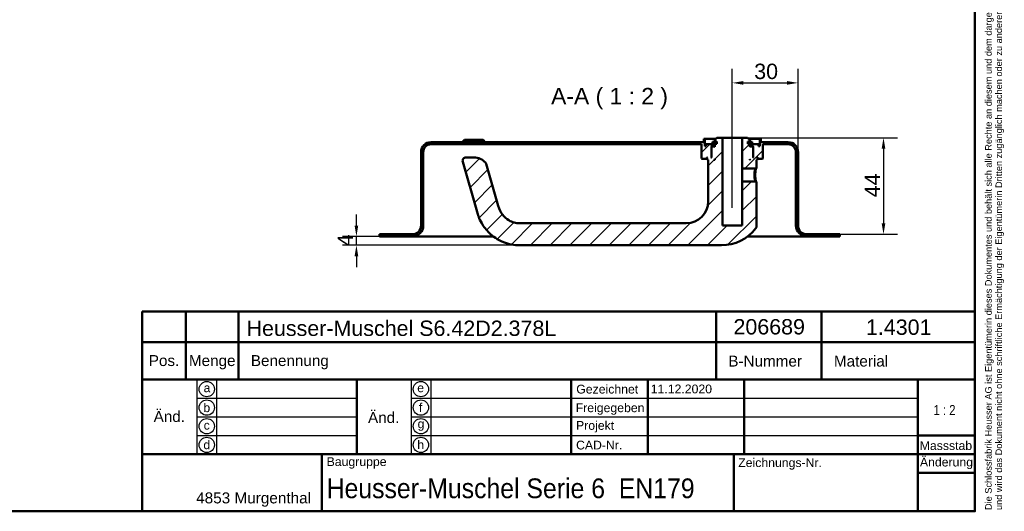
# Model space of a CAD drawing. Header units: millimetres. Extents: x 20 to 833, y 20 to 574.
# Tile 3 of 4: x 384 to 833, y 20 to 244. Entities that reach past the tile are written whole.
import ezdxf
from ezdxf.enums import TextEntityAlignment as Align

# ---------------------------------------------------------------- set-up
doc = ezdxf.new("R2010")
doc.units = ezdxf.units.MM
doc.header["$LTSCALE"] = 2
for name, color, linetype, lineweight in [('Bemaßungen(DIN)', 7, 'Continuous', 25), ('Mittellinie(DIN)', 7, 'Continuous', 25), ('Sichtbare Kanten(DIN)', 7, 'Continuous', 50), ('Skizziergeometrie(DIN)', 7, 'Continuous', 50), ('Skizzierlinie(DIN)', 7, 'Continuous', 25), ('Symbole(DIN)', 7, 'Continuous', 25)]:
    doc.layers.add(name, color=color, linetype=linetype, lineweight=lineweight)
doc.layers.add('Schraffur', color=179, linetype='Continuous', lineweight=9, true_color=0x1e1e47)
doc.styles.add('Aktuell-DIN', font='arial.ttf')
doc.styles.add('Aktuell-DINGroßer Text', font='arial.ttf')
doc.styles.add('STANDARD-DIN~0', font='arial.ttf')
doc.styles.add('Textstil10', font='arial.ttf')
doc.styles.add('Textstil41', font='arial.ttf', dxfattribs={"width": 0.8})
doc.styles.add('Textstil83', font='arial.ttf', dxfattribs={"width": 0.8})
doc.dimstyles.new('CAD-LAN', dxfattribs={"dimscale": 2, "dimtxt": 3.5, "dimasz": 2.5, "dimexe": 3.175, "dimexo": 0, "dimgap": 0.8, "dimtad": 1, "dimrnd": 1e-08, "dimtxsty": 'STANDARD-DIN~0', "dimcen": 0.09, "dimdle": 10, "dimclrd": 250, "dimclre": 250, "dimclrt": 250, "dimadec": 0, "dimazin": 2, "dimtfac": 1, "dimtmove": 0, "dimatfit": 3, "dimfxl": 1, "dimtolj": 1, "dimtzin": 0, "dimlwd": 25, "dimlwe": 25, "dimarcsym": 0})

# ---------------------------------------------------------------- blocks, each defined once
blk = doc.blocks.new('Ränder Standardrahmen')
at = {"layer": 'Skizziergeometrie(DIN)', "flags": 128}
blk.add_lwpolyline([(10, 10), (10, 287), (410, 287), (410, 10), (10, 10)], dxfattribs=at)
blk = doc.blocks.new('Schriftfelder Heusser')
at = {"layer": 'Skizziergeometrie(DIN)'}
for p, q in [((101, 229.92), (101, 236.92)), ((101, 236.92), (291, 236.92)), ((111, 229.92), (111, 236.92)), ((123, 229.92), (123, 236.92)), ((232, 229.92), (232, 236.92)), ((256, 229.92), (256, 236.92)), ((291, 236.92), (291, 229.92)), ((101, 191.42), (101, 229.92)), ((101, 229.92), (291, 229.92)), ((111, 229.92), (111, 221.42)), ((123, 229.92), (123, 221.42)), ((232, 229.92), (232, 221.42)), ((256, 229.92), (256, 221.42)), ((291, 229.92), (291, 191.42)), ((101, 221.42), (291, 221.42)), ((150, 221.42), (150, 204.42)), ((198.85, 221.42), (198.85, 204.42)), ((216.35, 221.42), (216.35, 204.42)), ((238.35, 221.42), (238.35, 204.42)), ((278, 221.42), (278, 191.42)), ((278, 208.67), (291, 208.67)), ((101, 204.42), (291, 204.42)), ((142, 204.42), (142, 191.42)), ((236, 204.42), (236, 191.42)), ((278, 200.17), (291, 200.17)), ((291, 191.42), (101, 191.42))]:
    blk.add_line(p, q, dxfattribs=at)
at = {"layer": 'Skizzierlinie(DIN)'}
for p, q in [((113.5, 221.42), (113.5, 204.42)), ((118, 221.42), (118, 204.42)), ((162.35, 221.42), (162.35, 204.42)), ((166.85, 221.42), (166.85, 204.42)), ((113.5, 217.17), (150, 217.17)), ((162.35, 217.17), (278, 217.17)), ((113.5, 212.92), (150, 212.92)), ((162.35, 212.92), (278, 212.92)), ((113.5, 208.67), (150, 208.67)), ((162.35, 208.67), (278, 208.67))]:
    blk.add_line(p, q, dxfattribs=at)
for centre in [(115.75, 219.25), (164.6, 219.25), (115.75, 215.04), (164.6, 215.04), (115.75, 210.79), (164.6, 210.79), (115.75, 206.54), (164.6, 206.54)]:
    blk.add_circle(centre, 1.75, dxfattribs=at)
at = {"layer": 'Symbole(DIN)', "color": 7, "insert": (293.33, 191.7), "char_height": 1.5, "width": 182.3003, "attachment_point": 1, "rotation": 90, "line_spacing_factor": 0.944221, "style": 'Aktuell-DIN'}
blk.add_mtext('\\fArial|b0|i0;\\H1.5000;Die Schlossfabrik Heusser AG ist Eigentümerin dieses Dokumentes und behält sich alle Rechte an diesem und dem dargestellten Gegenstand vor. Der Empfänger anerkennt diese Rechte\\Pund wird das Dokument nicht ohne schriftliche Ermächtigung der Eigentümerin Dritten zugänglich machen oder zu anderen Zwecken verwenden, zu dem es ihm übergeben worden ist.\\P ', dxfattribs=at)
at = {"layer": 'Symbole(DIN)', "color": 179, "true_color": 0x262659, "style": 'Aktuell-DIN'}
for s, insert, char_height, attachment_point in [('Pos.', (106, 227), 2.489, 2), ('Menge', (117, 227), 2.489, 2), ('Benennung', (125.81, 225.38), 2.489, 4), ('B-Nummer', (234.74, 225.62), 2.489, 4), ('Material', (265.02, 225.62), 2.489, 5), ('\\fArial|b0|i0;Gezeichnet', (200.05, 219.23), 2, 4), ('\\fArial|b0|i0;a', (115.81, 219.53), 2, 5), ('\\fArial|b0|i0;e', (164.54, 219.53), 2, 5), ('\\fArial|b0|i0;b', (115.75, 215), 2, 5), ('\\fArial|b0|i0;f', (164.55, 215.06), 2, 5), ('\\fArial|b0|i0;Freigegeben', (199.92, 216), 2, 1), ('\\fArial|b0|i0;c', (115.75, 211.01), 2, 5), ('\\fArial|b0|i0;g', (164.63, 211.05), 2, 5), ('\\fArial|b0|i0;Projekt', (200, 211.98), 2, 1), ('\\fArial|b0|i0;d', (115.76, 206.55), 2, 5), ('\\fArial|b0|i0;h', (164.55, 206.57), 2, 5), ('\\fArial|b0|i0;CAD-Nr.', (200, 207.5), 2, 1), ('\\fArial|b0|i0;\\H2.0000;Massstab', (284.39, 206.37), 2, 5), ('\\fArial|b0|i0;\\H2.0000;Baugruppe', (143.1, 203.73), 2, 1), ('\\fArial|b0|i0;Zeichnungs-Nr.', (237, 203.5), 2, 1), ('\\fArial|b0|i0;\\H2.5000;4853 Murgenthal', (113.33, 192.46), 2.5, 7)]:
    blk.add_mtext(s, dxfattribs=dict(at, insert=insert, char_height=char_height, attachment_point=attachment_point))
at = {"layer": 'Symbole(DIN)', "color": 179, "true_color": 0x262659, "attachment_point": 5, "style": 'Aktuell-DIN'}
for s, insert, char_height, width in [('Änd.', (107.21, 213), 2.489, 12.3494), ('Änd.', (156.12, 212.76), 2.489, 12.3494), ('\\fArial|b0|i0;Änderung', (284.51, 202.33), 2, 12.1143)]:
    blk.add_mtext(s, dxfattribs=dict(at, insert=insert, char_height=char_height, width=width))
at = {"layer": 'Symbole(DIN)', "color": 7, "insert": (143.1, 196.62), "char_height": 4.5, "width": 90.18, "attachment_point": 4, "style": 'Aktuell-DIN'}
blk.add_mtext('\\fArial|b0|i0;\\W0.90;\\H4.5000;Heusser-Muschel Serie 6  EN179', dxfattribs=at)
at = {"layer": 'Symbole(DIN)', "color": 179, "true_color": 0x262659, "style": 'Textstil10'}
blk.add_attdef('ERSTELLUNGSDATUM_001', (217.04, 218.29), '', height=2, dxfattribs=at)
at = {"layer": 'Symbole(DIN)', "color": 179, "true_color": 0x262659}
for tag, height, style, p in [('AUTOR', 2.49, 'Aktuell-DIN', (240.03, 219.26)), ('KONTROLLDATUM', 2, 'Textstil10', (217.42, 215.04)), ('KONTROLLIERT_VON', 2, 'Textstil10', (239.98, 215.05))]:
    blk.add_attdef(tag, text='', height=height, dxfattribs=dict(at, style=style)).set_placement(p, align=Align.MIDDLE_LEFT)
at = {"layer": 'Symbole(DIN)', "color": 7, "style": 'Textstil83', "width": 0.8}
blk.add_attdef('Anfänglicher_Ansichtsmaßstab_001', (281.57, 213.34), '', height=2.3, dxfattribs=at)
at = {"layer": 'Symbole(DIN)', "color": 179, "true_color": 0x262659, "style": 'Textstil10'}
blk.add_attdef('PROJEKT', text='', height=2, dxfattribs=at).set_placement((217.77, 209.72), align=Align.BOTTOM_LEFT)
at = {"layer": 'Symbole(DIN)', "color": 7, "style": 'Textstil41', "width": 0.8}
blk.add_attdef('STATUS', text='', height=5, dxfattribs=at).set_placement((284.53, 195.86), align=Align.MIDDLE_CENTER)
blk = doc.blocks.new('*D22')
at = {"layer": 'Bemaßungen(DIN)', "color": 250, "linetype": 'Continuous', "lineweight": 25, "true_color": 0x3f3f3f, "transparency": 16777216}
for p, q in [((709.29, 195.22), (709.29, 221.57)), ((739.29, 183.72), (739.29, 221.57)), ((714.29, 215.22), (734.29, 215.22))]:
    blk.add_line(p, q, dxfattribs=at)
at = {"layer": 'Bemaßungen(DIN)', "color": 250, "linetype": 'Continuous', "true_color": 0x3f3f3f, "transparency": 16777216}
for points in [[(714.29, 216.05), (714.29, 214.38), (709.29, 215.22)], [(734.29, 216.05), (734.29, 214.38), (739.29, 215.22)]]:
    blk.add_solid(points, dxfattribs=at)
at = {"layer": 'Defpoints', "color": 0, "linetype": 'Continuous', "transparency": 16777216}
for p in [(739.29, 215.22), (709.29, 195.22), (739.29, 183.72)]:
    blk.add_point(p, dxfattribs=at)
at = {"layer": 'Bemaßungen(DIN)', "color": 250, "linetype": 'Continuous', "lineweight": 25, "true_color": 0x3f3f3f, "transparency": 16777216, "insert": (719.29, 223.97), "char_height": 7, "attachment_point": 1, "style": 'STANDARD-DIN~0'}
blk.add_mtext('\\A1;30', dxfattribs=at)
blk = doc.blocks.new('*D23')
at = {"layer": 'Bemaßungen(DIN)', "color": 250, "linetype": 'Continuous', "lineweight": 25, "true_color": 0x3f3f3f, "transparency": 16777216}
for p, q in [((716.29, 190.22), (784.64, 190.22)), ((778.29, 185.22), (778.29, 151.22)), ((758.29, 146.22), (784.64, 146.22))]:
    blk.add_line(p, q, dxfattribs=at)
at = {"layer": 'Bemaßungen(DIN)', "color": 250, "linetype": 'Continuous', "true_color": 0x3f3f3f, "transparency": 16777216}
for points in [[(777.46, 185.22), (779.13, 185.22), (778.29, 190.22)], [(777.46, 151.22), (779.13, 151.22), (778.29, 146.22)]]:
    blk.add_solid(points, dxfattribs=at)
at = {"layer": 'Defpoints', "color": 0, "linetype": 'Continuous', "transparency": 16777216}
for p in [(716.29, 190.22), (758.29, 146.22), (778.29, 146.22)]:
    blk.add_point(p, dxfattribs=at)
at = {"layer": 'Bemaßungen(DIN)', "color": 250, "linetype": 'Continuous', "lineweight": 25, "true_color": 0x3f3f3f, "transparency": 16777216, "insert": (769.69, 163.08), "char_height": 7, "attachment_point": 1, "rotation": 90, "style": 'STANDARD-DIN~0'}
blk.add_mtext('\\A1;44', dxfattribs=at)
blk = doc.blocks.new('*D24')
at = {"layer": 'Bemaßungen(DIN)', "color": 250, "linetype": 'Continuous', "lineweight": 25, "true_color": 0x3f3f3f, "transparency": 16777216}
for p, q in [((537.78, 150.22), (537.78, 155.22)), ((548.29, 145.22), (531.43, 145.22)), ((537.78, 141.22), (537.78, 145.22)), ((612.29, 141.22), (531.43, 141.22)), ((537.78, 136.22), (537.78, 131.22))]:
    blk.add_line(p, q, dxfattribs=at)
at = {"layer": 'Bemaßungen(DIN)', "color": 250, "linetype": 'Continuous', "true_color": 0x3f3f3f, "transparency": 16777216}
for points in [[(536.95, 150.22), (538.62, 150.22), (537.78, 145.22)], [(536.95, 136.22), (538.62, 136.22), (537.78, 141.22)]]:
    blk.add_solid(points, dxfattribs=at)
at = {"layer": 'Defpoints', "color": 0, "linetype": 'Continuous', "transparency": 16777216}
for p in [(537.78, 145.22), (548.29, 145.22), (612.29, 141.22)]:
    blk.add_point(p, dxfattribs=at)
at = {"layer": 'Bemaßungen(DIN)', "color": 250, "linetype": 'Continuous', "lineweight": 25, "true_color": 0x3f3f3f, "transparency": 16777216, "insert": (529.18, 140.79), "char_height": 7, "attachment_point": 1, "rotation": 90, "style": 'STANDARD-DIN~0'}
blk.add_mtext('\\A1;4', dxfattribs=at)

msp = doc.modelspace()

# ---------------------------------------------------------------- hatches: boundary and pattern name
at = {"layer": 'Schraffur'}
h = msp.add_hatch(dxfattribs=at)
h.set_pattern_fill('ANSI31', color=256, scale=50.8, style=0)
h.set_pattern_definition([(45, (0, 0), (-4.49013, 4.49013), [])])
edge = h.paths.add_edge_path()
edge.add_spline(control_points=[(719.921, 176.215), (719.983, 176.275), (720.045, 176.335), (720.169, 176.455), (720.231, 176.516), (720.294, 176.576)], knot_values=[-0.0518077, -0.0518077, -0.0518077, -0.0518077, -0.0259867, -0.0259867, 0, 0, 0, 0], degree=3, periodic=0)
edge.add_line((720.294, 176.576), (720.294, 180.215))
edge.add_line((720.294, 180.215), (720.594, 180.215))
edge.add_line((720.594, 180.215), (720.794, 180.415))
edge.add_line((720.794, 180.415), (720.794, 181.015))
edge.add_line((720.794, 181.015), (720.594, 181.215))
edge.add_line((720.594, 181.215), (720.894, 181.215))
edge.add_line((720.894, 181.215), (720.894, 180.715))
edge.add_line((720.894, 180.715), (720.994, 180.615))
edge.add_line((720.994, 180.615), (723.094, 180.615))
edge.add_line((723.094, 180.615), (723.294, 180.815))
edge.add_line((723.294, 180.815), (723.294, 187.215))
edge.add_line((723.294, 187.215), (734.794, 187.215))
edge.add_ellipse((734.794, 183.715), major_axis=(0, 3.5), ratio=1, start_angle=270, end_angle=360, ccw=False)
edge.add_line((738.294, 183.715), (738.294, 150.215))
edge.add_ellipse((743.294, 150.215), major_axis=(-5, 0), ratio=1, start_angle=0, end_angle=90)
edge.add_line((743.294, 145.215), (758.294, 145.215))
edge.add_line((758.294, 145.215), (758.294, 146.215))
edge.add_line((758.294, 146.215), (743.294, 146.215))
edge.add_ellipse((743.294, 150.215), major_axis=(0, -4), ratio=1, start_angle=270, end_angle=360, ccw=False)
edge.add_line((739.294, 150.215), (739.294, 183.715))
edge.add_ellipse((734.794, 183.715), major_axis=(4.5, 0), ratio=1, start_angle=0, end_angle=90)
edge.add_line((734.794, 188.215), (722.294, 188.215))
edge.add_line((722.294, 188.215), (722.294, 189.715))
edge.add_line((722.294, 189.715), (721.794, 189.715))
edge.add_line((721.794, 189.715), (721.794, 186.415))
edge.add_line((721.794, 186.415), (721.294, 186.415))
edge.add_line((721.294, 186.415), (721.294, 187.215))
edge.add_line((721.294, 187.215), (718.294, 187.215))
edge.add_line((718.294, 187.215), (718.294, 186.415))
edge.add_line((718.294, 186.415), (719.044, 186.415))
edge.add_line((719.044, 186.415), (718.844, 186.215))
edge.add_line((718.844, 186.215), (718.844, 181.415))
edge.add_line((718.844, 181.415), (719.044, 181.215))
edge.add_line((719.044, 181.215), (718.794, 181.215))
edge.add_line((718.794, 181.215), (718.794, 186.015))
edge.add_line((718.794, 186.015), (718.594, 186.215))
edge.add_line((718.594, 186.215), (717.494, 186.215))
edge.add_line((717.494, 186.215), (717.294, 186.015))
edge.add_line((717.294, 186.015), (717.294, 187.415))
edge.add_line((717.294, 187.415), (718.31, 187.415))
edge.add_line((718.31, 187.415), (718.31, 188.315))
edge.add_line((718.31, 188.315), (716.808, 188.315))
edge.add_line((716.808, 188.315), (716.808, 187.415))
edge.add_line((716.808, 187.415), (716.394, 187.415))
edge.add_line((716.394, 187.415), (716.394, 188.515))
edge.add_line((716.394, 188.515), (717.294, 188.515))
edge.add_line((717.294, 188.515), (717.294, 189.215))
edge.add_line((717.294, 189.215), (716.294, 190.215))
edge.add_line((716.294, 190.215), (713.794, 190.215))
edge.add_line((713.794, 190.215), (713.794, 176.215))
edge.add_line((713.794, 176.215), (719.921, 176.215))
h.paths.add_polyline_path([(717.494, 180.215), (717.294, 180.215), (717.294, 180.415)], flags=0)
edge = h.paths.add_edge_path()
edge.add_spline(control_points=[(720.294, 169.854), (720.232, 169.915), (720.17, 169.975), (720.046, 170.095), (719.984, 170.155), (719.922, 170.215)], knot_values=[-0.0519752, -0.0519752, -0.0519752, -0.0519752, -0.0259876, -0.0259876, -0.0001735, -0.0001735, -0.0001735, -0.0001735], degree=3, periodic=0)
edge.add_line((719.922, 170.215), (713.794, 170.215))
edge.add_line((713.794, 170.215), (713.794, 150.215))
edge.add_line((713.794, 150.215), (704.794, 150.215))
edge.add_line((704.794, 150.215), (704.794, 190.215))
edge.add_line((704.794, 190.215), (702.294, 190.215))
edge.add_line((702.294, 190.215), (701.294, 189.215))
edge.add_line((701.294, 189.215), (701.294, 188.515))
edge.add_line((701.294, 188.515), (702.194, 188.515))
edge.add_line((702.194, 188.515), (702.194, 187.415))
edge.add_line((702.194, 187.415), (701.78, 187.415))
edge.add_line((701.78, 187.415), (701.78, 188.315))
edge.add_line((701.78, 188.315), (700.277, 188.315))
edge.add_line((700.277, 188.315), (700.277, 187.415))
edge.add_line((700.277, 187.415), (701.294, 187.415))
edge.add_line((701.294, 187.415), (701.294, 186.015))
edge.add_line((701.294, 186.015), (701.094, 186.215))
edge.add_line((701.094, 186.215), (699.994, 186.215))
edge.add_line((699.994, 186.215), (699.794, 186.015))
edge.add_line((699.794, 186.015), (699.794, 181.215))
edge.add_line((699.794, 181.215), (699.544, 181.215))
edge.add_line((699.544, 181.215), (699.744, 181.415))
edge.add_line((699.744, 181.415), (699.744, 186.215))
edge.add_line((699.744, 186.215), (699.544, 186.415))
edge.add_line((699.544, 186.415), (700.294, 186.415))
edge.add_line((700.294, 186.415), (700.294, 187.215))
edge.add_line((700.294, 187.215), (697.294, 187.215))
edge.add_line((697.294, 187.215), (697.294, 186.415))
edge.add_line((697.294, 186.415), (696.794, 186.415))
edge.add_line((696.794, 186.415), (696.794, 189.715))
edge.add_line((696.794, 189.715), (696.294, 189.715))
edge.add_line((696.294, 189.715), (696.294, 188.215))
edge.add_line((696.294, 188.215), (571.794, 188.215))
edge.add_ellipse((571.794, 183.715), major_axis=(0, 4.5), ratio=1, start_angle=0, end_angle=90)
edge.add_line((567.294, 183.715), (567.294, 150.215))
edge.add_ellipse((563.294, 150.215), major_axis=(4, 0), ratio=1, start_angle=270, end_angle=360, ccw=False)
edge.add_line((563.294, 146.215), (548.294, 146.215))
edge.add_line((548.294, 146.215), (548.294, 145.215))
edge.add_line((548.294, 145.215), (563.294, 145.215))
edge.add_ellipse((563.294, 150.215), major_axis=(0, -5), ratio=1, start_angle=0, end_angle=90)
edge.add_line((568.294, 150.215), (568.294, 183.715))
edge.add_ellipse((571.794, 183.715), major_axis=(-3.5, 0), ratio=1, start_angle=270, end_angle=360, ccw=False)
edge.add_line((571.794, 187.215), (695.294, 187.215))
edge.add_line((695.294, 187.215), (695.294, 180.815))
edge.add_line((695.294, 180.815), (695.494, 180.615))
edge.add_line((695.494, 180.615), (697.594, 180.615))
edge.add_line((697.594, 180.615), (697.694, 180.715))
edge.add_line((697.694, 180.715), (697.694, 181.215))
edge.add_line((697.694, 181.215), (697.994, 181.215))
edge.add_line((697.994, 181.215), (697.794, 181.015))
edge.add_line((697.794, 181.015), (697.794, 180.415))
edge.add_line((697.794, 180.415), (697.994, 180.215))
edge.add_line((697.994, 180.215), (698.294, 180.215))
edge.add_line((698.294, 180.215), (698.294, 161.215))
edge.add_ellipse((688.294, 161.215), major_axis=(10, 0), ratio=1, start_angle=270, end_angle=360, ccw=False)
edge.add_line((688.294, 151.215), (612.294, 151.215))
edge.add_spline(control_points=[(612.294, 151.215), (611.432, 151.215), (610.566, 151.336), (608.892, 151.798), (608.093, 152.142), (606.215, 153.253), (605.205, 154.146), (603.692, 156.112), (603.003, 157.336), (602.468, 159.204)], knot_values=[-2.1009717, -2.1009717, -2.1009717, -2.1009717, -1.6733657, -1.6733657, -1.2398076, -1.2398076, -0.5829242, -0.5829242, 0, 0, 0, 0], degree=3, periodic=0)
edge.add_line((602.468, 159.204), (596.995, 178.287))
edge.add_ellipse((595.554, 177.874), major_axis=(1.442, 0.413), ratio=1, start_angle=0, end_angle=25.69736)
edge.add_ellipse((591.447, 174.215), major_axis=(5.227, 4.656), ratio=1, start_angle=0, end_angle=48.30264)
edge.add_line((591.447, 181.215), (587.743, 181.215))
edge.add_ellipse((587.743, 179.715), major_axis=(0, 1.5), ratio=1, start_angle=0, end_angle=106)
edge.add_line((586.302, 179.302), (592.855, 156.447))
edge.add_spline(control_points=[(592.855, 156.447), (593.27, 154.998), (593.744, 153.367), (595.86, 149.675), (597.007, 148.189), (600.014, 145.256), (602.182, 143.718), (607.236, 141.708), (609.763, 141.215), (612.294, 141.215)], knot_values=[-3.2195873, -3.2195873, -3.2195873, -3.2195873, -2.3255897, -2.3255897, -1.6318508, -1.6318508, -0.759149, -0.759149, 0, 0, 0, 0], degree=3, periodic=0)
edge.add_line((612.294, 141.215), (704.294, 141.215))
edge.add_ellipse((704.294, 161.215), major_axis=(0, -20), ratio=1, start_angle=0, end_angle=52.14321)
edge.add_spline(control_points=[(720.085, 148.941), (720.161, 149.041), (720.22, 149.155), (720.282, 149.367), (720.295, 149.461), (720.294, 149.555)], knot_values=[-0.0660784, -0.0660784, -0.0660784, -0.0660784, -0.028313, -0.028313, 0, 0, 0, 0], degree=3, periodic=0)
edge.add_line((720.294, 149.555), (720.294, 169.855))
h.paths.add_polyline_path([(701.294, 180.215), (701.094, 180.215), (701.294, 180.415)], flags=0)

# ---------------------------------------------------------------- linework, layer by layer
at = {"layer": 'Mittellinie(DIN)', "linetype": 'Continuous'}
msp.add_line((709.294, 158.215), (709.294, 195.215), dxfattribs=at)
at = {"layer": 'Sichtbare Kanten(DIN)'}
for p, q in [((587.044, 189.215), (586.044, 188.215)), ((587.044, 189.215), (595.544, 189.215)), ((595.544, 189.215), (596.544, 188.215)), ((696.794, 189.715), (696.294, 189.715)), ((696.294, 189.715), (696.294, 188.215)), ((696.794, 186.415), (696.794, 189.715)), ((696.794, 189.715), (701.794, 189.715)), ((702.294, 190.215), (701.294, 189.215)), ((701.294, 189.215), (701.294, 188.515)), ((704.794, 190.215), (702.294, 190.215)), ((704.794, 150.215), (704.794, 190.215)), ((704.794, 190.215), (713.794, 190.215)), ((716.294, 190.215), (713.794, 190.215)), ((713.794, 190.215), (713.794, 176.215)), ((717.294, 189.215), (716.294, 190.215)), ((716.794, 189.715), (721.794, 189.715)), ((717.294, 188.515), (717.294, 189.215)), ((722.294, 189.715), (721.794, 189.715)), ((721.794, 189.715), (721.794, 186.415)), ((722.294, 188.215), (722.294, 189.715)), ((696.294, 188.215), (571.794, 188.215)), ((571.794, 187.215), (695.294, 187.215)), ((695.294, 187.215), (695.294, 180.815)), ((697.294, 186.415), (696.794, 186.415)), ((700.294, 187.215), (697.294, 187.215)), ((697.294, 187.215), (697.294, 186.415)), ((699.744, 186.215), (699.544, 186.415)), ((699.544, 186.415), (700.294, 186.415)), ((699.744, 181.415), (699.744, 186.215)), ((699.744, 186.215), (699.994, 186.215)), ((699.994, 186.215), (699.794, 186.015)), ((699.794, 186.015), (699.794, 181.215)), ((701.094, 186.215), (699.994, 186.215)), ((701.78, 188.315), (700.277, 188.315)), ((700.277, 188.315), (700.277, 187.415)), ((700.277, 187.415), (701.294, 187.415)), ((700.294, 186.415), (700.294, 187.215)), ((700.294, 187.215), (701.294, 187.215)), ((701.294, 186.415), (700.294, 186.415)), ((701.294, 186.015), (701.094, 186.215)), ((701.294, 186.215), (701.094, 186.215)), ((701.294, 188.515), (702.194, 188.515)), ((701.294, 187.415), (701.294, 186.015)), ((701.78, 187.415), (701.78, 188.315)), ((702.194, 188.315), (701.78, 188.315)), ((702.194, 187.415), (701.78, 187.415)), ((702.194, 188.515), (702.194, 187.415)), ((716.394, 187.415), (716.394, 188.515)), ((716.394, 188.515), (717.294, 188.515)), ((716.808, 188.315), (716.394, 188.315)), ((716.808, 187.415), (716.394, 187.415)), ((718.31, 188.315), (716.808, 188.315)), ((716.808, 188.315), (716.808, 187.415)), ((717.294, 186.015), (717.294, 187.415)), ((717.294, 187.415), (718.31, 187.415)), ((717.294, 187.215), (718.294, 187.215)), ((718.294, 186.415), (717.294, 186.415)), ((717.494, 186.215), (717.294, 186.015)), ((717.494, 186.215), (717.294, 186.215)), ((718.594, 186.215), (717.494, 186.215)), ((721.294, 187.215), (718.294, 187.215)), ((718.294, 187.215), (718.294, 186.415)), ((718.294, 186.415), (719.044, 186.415)), ((718.31, 187.415), (718.31, 188.315)), ((718.794, 186.015), (718.594, 186.215)), ((718.594, 186.215), (718.844, 186.215)), ((718.794, 181.215), (718.794, 186.015)), ((719.044, 186.415), (718.844, 186.215)), ((718.844, 186.215), (718.844, 181.415)), ((721.294, 186.415), (721.294, 187.215)), ((721.794, 186.415), (721.294, 186.415)), ((734.794, 188.215), (722.294, 188.215)), ((723.294, 180.815), (723.294, 187.215)), ((723.294, 187.215), (734.794, 187.215)), ((567.294, 183.715), (567.294, 150.215)), ((568.294, 150.215), (568.294, 183.715)), ((591.447, 181.215), (587.743, 181.215)), ((695.294, 180.815), (695.494, 180.615)), ((695.494, 180.615), (697.594, 180.615)), ((697.594, 180.615), (697.694, 180.715)), ((697.594, 180.615), (697.794, 180.615)), ((697.694, 180.715), (697.694, 181.215)), ((697.694, 181.215), (697.994, 181.215)), ((697.794, 180.715), (697.694, 180.715)), ((697.994, 181.215), (697.794, 181.015)), ((697.794, 181.015), (697.794, 180.415)), ((697.794, 180.415), (697.994, 180.215)), ((697.994, 180.215), (698.294, 180.215)), ((698.294, 180.215), (698.294, 161.215)), ((699.544, 181.215), (699.744, 181.415)), ((699.794, 181.215), (699.544, 181.215)), ((699.794, 181.415), (699.744, 181.415)), ((701.094, 180.215), (701.294, 180.415)), ((701.294, 180.215), (701.094, 180.215)), ((701.294, 180.415), (701.294, 180.215)), ((717.294, 180.215), (717.294, 180.415)), ((717.294, 180.415), (717.494, 180.215)), ((717.494, 180.215), (717.294, 180.215)), ((718.844, 181.415), (718.794, 181.415)), ((719.044, 181.215), (718.794, 181.215)), ((718.844, 181.415), (719.044, 181.215)), ((720.294, 176.576), (720.294, 180.215)), ((720.294, 180.215), (720.594, 180.215)), ((720.794, 181.015), (720.594, 181.215)), ((720.594, 181.215), (720.894, 181.215)), ((720.594, 180.215), (720.794, 180.415)), ((720.794, 180.415), (720.794, 181.015)), ((720.894, 180.715), (720.794, 180.715)), ((720.794, 180.615), (720.994, 180.615)), ((720.894, 181.215), (720.894, 180.715)), ((720.894, 180.715), (720.994, 180.615)), ((720.994, 180.615), (723.094, 180.615)), ((723.094, 180.615), (723.294, 180.815)), ((738.294, 183.715), (738.294, 150.215)), ((739.294, 150.215), (739.294, 183.715)), ((586.302, 179.302), (592.855, 156.447)), ((602.468, 159.204), (596.995, 178.287)), ((713.794, 176.215), (719.921, 176.215)), ((713.794, 170.215), (713.794, 176.215)), ((719.921, 176.215), (720.293, 176.576)), ((719.922, 170.215), (713.794, 170.215)), ((713.794, 170.215), (713.794, 150.215)), ((720.294, 169.854), (719.922, 170.215)), ((720.294, 149.555), (720.294, 169.854)), ((688.294, 151.215), (612.294, 151.215)), ((713.794, 150.215), (704.794, 150.215)), ((563.294, 146.215), (548.294, 146.215)), ((548.294, 146.215), (548.294, 145.215)), ((548.294, 145.215), (563.294, 145.215)), ((563.294, 145.215), (578.294, 145.215)), ((600.295, 145.215), (578.294, 145.215)), ((728.294, 145.215), (716.294, 145.215)), ((728.294, 145.215), (743.294, 145.215)), ((758.294, 146.215), (743.294, 146.215)), ((743.294, 145.215), (758.294, 145.215)), ((758.294, 145.215), (758.294, 146.215)), ((612.294, 141.215), (704.294, 141.215))]:
    msp.add_line(p, q, dxfattribs=at)
for centre, radius, start, end in [((571.794, 183.715), 4.5, 90, 180), ((571.794, 183.715), 3.5, 90, 180), ((734.794, 183.715), 4.5, 0, 90), ((734.794, 183.715), 3.5, 0, 90), ((587.743, 179.715), 1.5, 90, 196), ((591.447, 174.215), 7, 41.69736, 90), ((595.554, 177.874), 1.5, 16, 41.69736), ((688.294, 161.215), 10, 270, 0), ((563.294, 150.215), 4, 270, 0), ((563.294, 150.215), 5, 270, 0), ((704.294, 161.215), 20, 270, 322.14321), ((743.294, 150.215), 5, 180, 270), ((743.294, 150.215), 4, 180, 270)]:
    msp.add_arc(centre, radius, start, end, dxfattribs=at)
for points, knots in [([(719.921, 176.215), (719.922, 176.215), (719.913, 176.189), (719.896, 176.139), (719.826, 175.938), (719.612, 175.328), (719.484, 174.522), (719.419, 174.12), (719.376, 173.668), (719.376, 173.216), (719.376, 172.764), (719.418, 172.312), (719.482, 171.909), (719.611, 171.103), (719.826, 170.493), (719.896, 170.292), (719.914, 170.241), (719.923, 170.215), (719.922, 170.215)], [2.6438709, 2.6438709, 2.6438709, 2.6438709, 2.7193751, 2.7193751, 2.7193751, 3.0215279, 3.0215279, 3.0215279, 3.1726043, 3.1726043, 3.1726043, 3.3236807, 3.3236807, 3.3236807, 3.6258335, 3.6258335, 3.6258335, 3.7015614, 3.7015614, 3.7015614, 3.7015614]), ([(720.294, 169.854), (720.294, 169.854), (720.25, 169.995), (719.861, 171.19), (719.684, 173.216), (719.863, 175.243), (720.25, 176.435), (720.293, 176.576), (720.293, 176.576)], [-1.5862901, -1.5862901, -1.5862901, -1.5862901, -1.510764, -1.2086112, -1.0575348, -0.9064584, -0.6043056, -0.5287964, -0.5287964, -0.5287964, -0.5287964]), ([(612.294, 151.215), (611.432, 151.215), (610.566, 151.336), (608.892, 151.798), (608.093, 152.142), (606.215, 153.253), (605.205, 154.146), (603.692, 156.112), (603.003, 157.336), (602.468, 159.204)], [-2.1009717, -2.1009717, -2.1009717, -2.1009717, -1.6733657, -1.6733657, -1.2398076, -1.2398076, -0.5829242, -0.5829242, 0, 0, 0, 0]), ([(592.855, 156.447), (593.27, 154.998), (593.744, 153.367), (595.86, 149.675), (597.007, 148.189), (600.014, 145.256), (602.182, 143.718), (607.236, 141.708), (609.763, 141.215), (612.294, 141.215)], [-3.2195873, -3.2195873, -3.2195873, -3.2195873, -2.3255897, -2.3255897, -1.6318508, -1.6318508, -0.759149, -0.759149, 0, 0, 0, 0]), ([(720.084, 148.942), (720.161, 149.041), (720.22, 149.155), (720.282, 149.367), (720.295, 149.461), (720.295, 149.555)], [-0.066078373, -0.066078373, -0.066078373, -0.066078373, -0.028312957, -0.028312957, 0, 0, 0, 0])]:
    msp.add_open_spline(points, degree=3, knots=knots, dxfattribs=at)

# ---------------------------------------------------------------- block references
at = {"xscale": 2, "yscale": 2, "zscale": 2}
msp.add_blockref('Ränder Standardrahmen', (0, 0), dxfattribs=at)
msp.add_blockref('Schriftfelder Heusser', (238, -362.833), dxfattribs=at).add_auto_attribs({'ERSTELLUNGSDATUM_001': '11.12.2020', 'Anfänglicher_Ansichtsmaßstab_001': '1 : 2'})

# ---------------------------------------------------------------- texts
at = {"layer": 'Symbole(DIN)', "color": 7, "insert": (626.622, 203.215), "char_height": 7.4676, "attachment_point": 7, "style": 'Aktuell-DINGroßer Text'}
msp.add_mtext('A-A ( 1 : 2 )', dxfattribs=at)
at = {"layer": 'Symbole(DIN)', "color": 7, "char_height": 7, "attachment_point": 1, "style": 'Aktuell-DIN'}
for s, insert, width in [('{\\fArial|b0|i0;\\H7.0000;Heusser-Muschel S6.42D2.378L}', (487.659, 106.906), 141.3125), ('{\\fArial|b0|i0;\\H7.0000;206689}', (709.83, 107.58), 32.62043), ('{\\fArial|b0|i0;\\H7.0000;1.4301}', (770.274, 107.401), 29.89939)]:
    msp.add_mtext(s, dxfattribs=dict(at, insert=insert, width=width))

# ---------------------------------------------------------------- dimensions: what is measured, and where the dimension line sits
at = {"layer": 'Bemaßungen(DIN)', "color": 250, "linetype": 'Continuous', "lineweight": 25, "true_color": 0x3f3f3f}
dim = msp.add_linear_dim(base=(739.294, 215.215), p1=(709.294, 195.215), p2=(739.294, 183.715), dimstyle='CAD-LAN', override={"dimgap": 0.8, "dimdec": 2, "dimtol": 0, "dimlim": 0, "dimtp": 0, "dimtm": 0, "dimtdec": 2, "dimtofl": 0, "dimatfit": 1}, dxfattribs=at)
dim.commit()
dim.dimension.update_dxf_attribs({"geometry": '*D22', "text_midpoint": (724.294, 215.215), "dimtype": 160})
for base, p1, p2, angle, override, picture, middle in [((778.294, 146.215), (716.294, 190.215), (758.294, 146.215), 90, {"dimgap": 0.8, "dimdec": 2, "dimtol": 0, "dimlim": 0, "dimtp": 0, "dimtm": 0, "dimtdec": 2, "dimtofl": 0, "dimatfit": 1}, '*D23', (778.294, 168.215)), ((537.783, 145.215), (612.294, 141.215), (548.294, 145.215), 270, {"dimgap": 0.8, "dimdec": 2, "dimtol": 0, "dimlim": 0, "dimtp": 0, "dimtm": 0, "dimtdec": 2, "dimtofl": 1, "dimatfit": 1}, '*D24', (537.783, 143.215))]:
    dim = msp.add_linear_dim(base=base, p1=p1, p2=p2, angle=angle, dimstyle='CAD-LAN', override=override, dxfattribs=at)
    dim.commit()
    dim.dimension.update_dxf_attribs({"geometry": picture, "text_midpoint": middle, "dimtype": 160})

doc.saveas('drawing.dxf')
